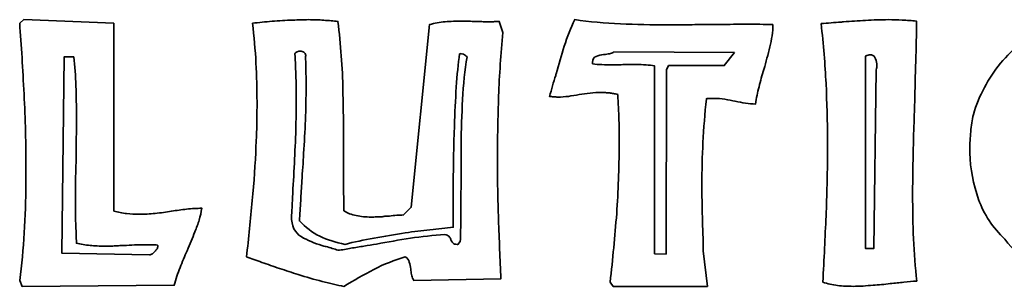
# Model space of a CAD drawing. Header units: centimetres. Extents: x -22.6 to 18, y -21.5 to 17.2.
# Tile 3 of 66: x -5.032 to -2.54, y -10.532 to -9.856. Entities that reach past the tile are written whole.
import ezdxf

# ---------------------------------------------------------------- set-up
doc = ezdxf.new("R2010")
doc.units = ezdxf.units.CM
doc.header["$MEASUREMENT"] = 0
doc.layers.add('Layer 1', color=7, linetype='Continuous')

msp = doc.modelspace()

# ---------------------------------------------------------------- linework, layer by layer
at = {"layer": 'Layer 1', "color": 36, "lineweight": 35}
for points, knots in [([(-4.79299, -9.86481), (-4.79299, -9.86481), (-4.79299, -10.34106), (-4.79299, -10.34106), (-4.79299, -10.34106), (-4.78241, -10.34395), (-4.77179, -10.34603), (-4.76103, -10.34727), (-4.76103, -10.34727), (-4.75041, -10.34836), (-4.73983, -10.34893), (-4.72921, -10.34893), (-4.72921, -10.34893), (-4.71556, -10.34893), (-4.7019, -10.34822), (-4.68839, -10.34684), (-4.68839, -10.34684), (-4.67477, -10.34533), (-4.66112, -10.34339), (-4.64761, -10.34106), (-4.64761, -10.34106), (-4.63452, -10.33926), (-4.62172, -10.3376), (-4.60902, -10.33608), (-4.60902, -10.33608), (-4.59621, -10.33471), (-4.58341, -10.3339), (-4.57046, -10.3339), (-4.57046, -10.3339), (-4.57226, -10.34395), (-4.57459, -10.35386), (-4.57748, -10.36367), (-4.57748, -10.36367), (-4.58051, -10.37344), (-4.58397, -10.38336), (-4.58824, -10.39327), (-4.58824, -10.39327), (-4.59113, -10.401), (-4.59441, -10.40886), (-4.59787, -10.41684), (-4.59787, -10.41684), (-4.60147, -10.42484), (-4.60475, -10.43296), (-4.60764, -10.44125), (-4.60764, -10.44125), (-4.61413, -10.45543), (-4.6202, -10.46975), (-4.62584, -10.48425), (-4.62584, -10.48425), (-4.63149, -10.49872), (-4.63632, -10.5136), (-4.64045, -10.52902), (-4.64045, -10.52902), (-4.64045, -10.52902), (-5.02533, -10.53163), (-5.02533, -10.53163), (-5.02533, -10.53163), (-5.02533, -10.53163), (-5.03154, -10.51664), (-5.03154, -10.51664), (-5.03154, -10.51664), (-5.02632, -10.47762), (-5.02244, -10.43737), (-5.02011, -10.39606), (-5.02011, -10.39606), (-5.01775, -10.35457), (-5.01623, -10.31322), (-5.0157, -10.27188), (-5.0157, -10.27188), (-5.0157, -10.27188), (-5.0157, -10.23632), (-5.0157, -10.23632), (-5.0157, -10.23632), (-5.0157, -10.1713), (-5.01722, -10.10734), (-5.02053, -10.04437), (-5.02053, -10.04437), (-5.02367, -9.9814), (-5.02741, -9.92143), (-5.03154, -9.86481), (-5.03154, -9.86481), (-5.03154, -9.86481), (-5.02092, -9.85585), (-5.02092, -9.85585), (-5.02092, -9.85585), (-5.02092, -9.85585), (-4.79299, -9.86481), (-4.79299, -9.86481)], [0, 0, 0, 0, 0.0434783, 0.0434783, 0.0434783, 0.0434783, 0.0869565, 0.0869565, 0.0869565, 0.0869565, 0.1304348, 0.1304348, 0.1304348, 0.1304348, 0.173913, 0.173913, 0.173913, 0.173913, 0.2173913, 0.2173913, 0.2173913, 0.2173913, 0.2608696, 0.2608696, 0.2608696, 0.2608696, 0.3043478, 0.3043478, 0.3043478, 0.3043478, 0.3478261, 0.3478261, 0.3478261, 0.3478261, 0.3913043, 0.3913043, 0.3913043, 0.3913043, 0.4347826, 0.4347826, 0.4347826, 0.4347826, 0.4782609, 0.4782609, 0.4782609, 0.4782609, 0.5217391, 0.5217391, 0.5217391, 0.5217391, 0.5652174, 0.5652174, 0.5652174, 0.5652174, 0.6086957, 0.6086957, 0.6086957, 0.6086957, 0.6521739, 0.6521739, 0.6521739, 0.6521739, 0.6956522, 0.6956522, 0.6956522, 0.6956522, 0.7391304, 0.7391304, 0.7391304, 0.7391304, 0.7826087, 0.7826087, 0.7826087, 0.7826087, 0.826087, 0.826087, 0.826087, 0.826087, 0.8695652, 0.8695652, 0.8695652, 0.8695652, 0.9130435, 0.9130435, 0.9130435, 0.9130435, 1, 1, 1, 1]), ([(-4.44244, -9.86481), (-4.4266, -9.86301), (-4.40991, -9.86135), (-4.39283, -9.85983), (-4.39283, -9.85983), (-4.37558, -9.85846), (-4.35823, -9.85737), (-4.34045, -9.8568), (-4.34045, -9.8568), (-4.33343, -9.8568), (-4.32655, -9.85669), (-4.32006, -9.85627), (-4.32006, -9.85627), (-4.3136, -9.85599), (-4.30711, -9.85585), (-4.30062, -9.85585), (-4.30062, -9.85585), (-4.28753, -9.85585), (-4.27472, -9.85627), (-4.26206, -9.85722), (-4.26206, -9.85722), (-4.24922, -9.85807), (-4.23722, -9.85916), (-4.22608, -9.86026), (-4.22608, -9.86026), (-4.21906, -9.91882), (-4.21479, -9.97713), (-4.21366, -10.03499), (-4.21366, -10.03499), (-4.21242, -10.09302), (-4.2119, -10.15063), (-4.2119, -10.20796), (-4.2119, -10.20796), (-4.2119, -10.20796), (-4.2119, -10.28331), (-4.2119, -10.28331), (-4.2119, -10.28331), (-4.2119, -10.29283), (-4.21175, -10.30232), (-4.21147, -10.31171), (-4.21147, -10.31171), (-4.21119, -10.32123), (-4.21105, -10.33072), (-4.21105, -10.34011), (-4.21105, -10.34011), (-4.20209, -10.34603), (-4.19175, -10.35016), (-4.1799, -10.35249), (-4.1799, -10.35249), (-4.16804, -10.35485), (-4.15566, -10.35609), (-4.14272, -10.35609), (-4.14272, -10.35609), (-4.13802, -10.35609), (-4.13319, -10.35595), (-4.1285, -10.35566), (-4.1285, -10.35566), (-4.12384, -10.35538), (-4.11901, -10.35524), (-4.11432, -10.35524), (-4.11432, -10.35524), (-4.11128, -10.35457), (-4.10825, -10.35415), (-4.10493, -10.35386), (-4.10493, -10.35386), (-4.10179, -10.35358), (-4.09862, -10.35348), (-4.09573, -10.35348), (-4.09573, -10.35348), (-4.0898, -10.35277), (-4.08373, -10.35221), (-4.07752, -10.35168), (-4.07752, -10.35168), (-4.07131, -10.35111), (-4.06553, -10.35083), (-4.06031, -10.35083), (-4.06031, -10.35083), (-4.06031, -10.35083), (-4.04073, -10.33129), (-4.04073, -10.33129), (-4.04073, -10.33129), (-4.04073, -10.33129), (-3.99458, -9.86827), (-3.99458, -9.86827), (-3.99458, -9.86827), (-3.9816, -9.86481), (-3.96823, -9.86234), (-3.95476, -9.86121), (-3.95476, -9.86121), (-3.9411, -9.85998), (-3.92717, -9.85945), (-3.91299, -9.85945), (-3.91299, -9.85945), (-3.90706, -9.85945), (-3.90113, -9.85959), (-3.89522, -9.85983), (-3.89522, -9.85983), (-3.88929, -9.86012), (-3.8835, -9.86026), (-3.87758, -9.86026), (-3.87758, -9.86026), (-3.87758, -9.86026), (-3.8652, -9.86026), (-3.8652, -9.86026), (-3.8652, -9.86026), (-3.86103, -9.86096), (-3.85705, -9.86121), (-3.8532, -9.86121), (-3.8532, -9.86121), (-3.8532, -9.86121), (-3.83542, -9.86121), (-3.83542, -9.86121), (-3.83542, -9.86121), (-3.83334, -9.86121), (-3.83143, -9.86096), (-3.82964, -9.86026), (-3.82964, -9.86026), (-3.82964, -9.86026), (-3.81821, -9.86026), (-3.81821, -9.86026), (-3.81821, -9.86026), (-3.81821, -9.86026), (-3.80924, -9.88866), (-3.80924, -9.88866), (-3.80924, -9.88866), (-3.81157, -9.91526), (-3.81365, -9.942), (-3.81542, -9.96898), (-3.81542, -9.96898), (-3.81722, -9.99587), (-3.81873, -10.02261), (-3.81983, -10.04921), (-3.81983, -10.04921), (-3.82053, -10.07577), (-3.8211, -10.10265), (-3.82163, -10.12953), (-3.82163, -10.12953), (-3.82233, -10.15641), (-3.82261, -10.18312), (-3.82261, -10.20972), (-3.82261, -10.20972), (-3.82261, -10.26059), (-3.82163, -10.31143), (-3.81983, -10.3623), (-3.81983, -10.3623), (-3.81821, -10.41313), (-3.81612, -10.46316), (-3.81365, -10.51223), (-3.81365, -10.51223), (-3.81365, -10.51223), (-4.03452, -10.51664), (-4.03452, -10.51664), (-4.03452, -10.51664), (-4.03688, -10.51304), (-4.03854, -10.50905), (-4.03935, -10.50464), (-4.03935, -10.50464), (-4.0403, -10.50023), (-4.04101, -10.49596), (-4.04157, -10.4918), (-4.04157, -10.4918), (-4.04157, -10.4918), (-4.04157, -10.48824), (-4.04157, -10.48824), (-4.04157, -10.48824), (-4.04281, -10.48175), (-4.04418, -10.47568), (-4.04556, -10.47003), (-4.04556, -10.47003), (-4.04708, -10.46439), (-4.0505, -10.46012), (-4.05576, -10.45723), (-4.05576, -10.45723), (-4.08303, -10.46481), (-4.10948, -10.47543), (-4.13513, -10.48866), (-4.13513, -10.48866), (-4.16088, -10.502), (-4.18611, -10.51635), (-4.21105, -10.53163), (-4.21105, -10.53163), (-4.22759, -10.52874), (-4.24594, -10.52461), (-4.26605, -10.51925), (-4.26605, -10.51925), (-4.28601, -10.51399), (-4.3064, -10.50806), (-4.32722, -10.50161), (-4.32722, -10.50161), (-4.3348, -10.4991), (-4.34267, -10.49663), (-4.35064, -10.49402), (-4.35064, -10.49402), (-4.35865, -10.49127), (-4.36652, -10.4888), (-4.37421, -10.48644), (-4.37421, -10.48644), (-4.38952, -10.48108), (-4.40441, -10.47596), (-4.41845, -10.47088), (-4.41845, -10.47088), (-4.43277, -10.46591), (-4.44575, -10.46136), (-4.4576, -10.45723), (-4.4576, -10.45723), (-4.45221, -10.40872), (-4.44737, -10.36117), (-4.44296, -10.31446), (-4.44296, -10.31446), (-4.43845, -10.26775), (-4.43542, -10.22129), (-4.43362, -10.17515), (-4.43362, -10.17515), (-4.43238, -10.1568), (-4.43168, -10.13835), (-4.43139, -10.11976), (-4.43139, -10.11976), (-4.43115, -10.10113), (-4.43101, -10.08268), (-4.43101, -10.06434), (-4.43101, -10.06434), (-4.43101, -10.03181), (-4.43182, -9.99904), (-4.43362, -9.96581), (-4.43362, -9.96581), (-4.43542, -9.93275), (-4.43831, -9.89899), (-4.44244, -9.86481)], [0, 0, 0, 0, 0.0172414, 0.0172414, 0.0172414, 0.0172414, 0.0344828, 0.0344828, 0.0344828, 0.0344828, 0.0517241, 0.0517241, 0.0517241, 0.0517241, 0.0689655, 0.0689655, 0.0689655, 0.0689655, 0.0862069, 0.0862069, 0.0862069, 0.0862069, 0.1034483, 0.1034483, 0.1034483, 0.1034483, 0.1206897, 0.1206897, 0.1206897, 0.1206897, 0.137931, 0.137931, 0.137931, 0.137931, 0.1551724, 0.1551724, 0.1551724, 0.1551724, 0.1724138, 0.1724138, 0.1724138, 0.1724138, 0.1896552, 0.1896552, 0.1896552, 0.1896552, 0.2068966, 0.2068966, 0.2068966, 0.2068966, 0.2241379, 0.2241379, 0.2241379, 0.2241379, 0.2413793, 0.2413793, 0.2413793, 0.2413793, 0.2586207, 0.2586207, 0.2586207, 0.2586207, 0.2758621, 0.2758621, 0.2758621, 0.2758621, 0.2931034, 0.2931034, 0.2931034, 0.2931034, 0.3103448, 0.3103448, 0.3103448, 0.3103448, 0.3275862, 0.3275862, 0.3275862, 0.3275862, 0.3448276, 0.3448276, 0.3448276, 0.3448276, 0.362069, 0.362069, 0.362069, 0.362069, 0.3793103, 0.3793103, 0.3793103, 0.3793103, 0.3965517, 0.3965517, 0.3965517, 0.3965517, 0.4137931, 0.4137931, 0.4137931, 0.4137931, 0.4310345, 0.4310345, 0.4310345, 0.4310345, 0.4482759, 0.4482759, 0.4482759, 0.4482759, 0.4655172, 0.4655172, 0.4655172, 0.4655172, 0.4827586, 0.4827586, 0.4827586, 0.4827586, 0.5, 0.5, 0.5, 0.5, 0.5172414, 0.5172414, 0.5172414, 0.5172414, 0.5344828, 0.5344828, 0.5344828, 0.5344828, 0.5517241, 0.5517241, 0.5517241, 0.5517241, 0.5689655, 0.5689655, 0.5689655, 0.5689655, 0.5862069, 0.5862069, 0.5862069, 0.5862069, 0.6034483, 0.6034483, 0.6034483, 0.6034483, 0.6206897, 0.6206897, 0.6206897, 0.6206897, 0.637931, 0.637931, 0.637931, 0.637931, 0.6551724, 0.6551724, 0.6551724, 0.6551724, 0.6724138, 0.6724138, 0.6724138, 0.6724138, 0.6896552, 0.6896552, 0.6896552, 0.6896552, 0.7068966, 0.7068966, 0.7068966, 0.7068966, 0.7241379, 0.7241379, 0.7241379, 0.7241379, 0.7413793, 0.7413793, 0.7413793, 0.7413793, 0.7586207, 0.7586207, 0.7586207, 0.7586207, 0.7758621, 0.7758621, 0.7758621, 0.7758621, 0.7931034, 0.7931034, 0.7931034, 0.7931034, 0.8103448, 0.8103448, 0.8103448, 0.8103448, 0.8275862, 0.8275862, 0.8275862, 0.8275862, 0.8448276, 0.8448276, 0.8448276, 0.8448276, 0.862069, 0.862069, 0.862069, 0.862069, 0.8793103, 0.8793103, 0.8793103, 0.8793103, 0.8965517, 0.8965517, 0.8965517, 0.8965517, 0.9137931, 0.9137931, 0.9137931, 0.9137931, 0.9310345, 0.9310345, 0.9310345, 0.9310345, 0.9482759, 0.9482759, 0.9482759, 0.9482759, 0.9655172, 0.9655172, 0.9655172, 0.9655172, 1, 1, 1, 1]), ([(-3.12531, -9.86827), (-3.12588, -9.88728), (-3.12849, -9.90615), (-3.13318, -9.92503), (-3.13318, -9.92503), (-3.13798, -9.94404), (-3.14295, -9.96292), (-3.14832, -9.98179), (-3.14832, -9.98179), (-3.15301, -9.99668), (-3.15713, -10.01128), (-3.16073, -10.02575), (-3.16073, -10.02575), (-3.1643, -10.04025), (-3.16719, -10.05485), (-3.16955, -10.0696), (-3.16955, -10.0696), (-3.17781, -10.0696), (-3.1862, -10.06889), (-3.19492, -10.06737), (-3.19492, -10.06737), (-3.20345, -10.066), (-3.21213, -10.06434), (-3.22109, -10.06254), (-3.22109, -10.06254), (-3.22935, -10.06078), (-3.23803, -10.05912), (-3.24713, -10.0576), (-3.24713, -10.0576), (-3.25637, -10.05623), (-3.26558, -10.05538), (-3.2751, -10.05538), (-3.2751, -10.05538), (-3.2751, -10.05538), (-3.28449, -10.05538), (-3.28449, -10.05538), (-3.28449, -10.05538), (-3.28763, -10.05538), (-3.2908, -10.0558), (-3.2937, -10.05637), (-3.2937, -10.05637), (-3.29786, -10.09411), (-3.30086, -10.13091), (-3.30266, -10.16675), (-3.30266, -10.16675), (-3.30431, -10.20256), (-3.30527, -10.23812), (-3.30527, -10.27368), (-3.30527, -10.27368), (-3.30527, -10.30081), (-3.30488, -10.32839), (-3.30389, -10.35651), (-3.30389, -10.35651), (-3.30308, -10.38459), (-3.30227, -10.41313), (-3.3017, -10.44206), (-3.3017, -10.44206), (-3.3017, -10.44206), (-3.29108, -10.53163), (-3.29108, -10.53163), (-3.29108, -10.53163), (-3.29108, -10.53163), (-3.52963, -10.53163), (-3.52963, -10.53163), (-3.52963, -10.53163), (-3.52963, -10.53163), (-3.53761, -10.52105), (-3.53761, -10.52105), (-3.53761, -10.52105), (-3.53404, -10.49155), (-3.53101, -10.46234), (-3.5284, -10.43366), (-3.5284, -10.43366), (-3.52565, -10.40498), (-3.52314, -10.3762), (-3.52081, -10.34727), (-3.52081, -10.34727), (-3.51901, -10.31887), (-3.5175, -10.29022), (-3.5164, -10.26126), (-3.5164, -10.26126), (-3.51517, -10.23219), (-3.5146, -10.20326), (-3.5146, -10.1743), (-3.5146, -10.1743), (-3.51393, -10.15296), (-3.51418, -10.13172), (-3.51503, -10.11038), (-3.51503, -10.11038), (-3.51584, -10.08914), (-3.51693, -10.06751), (-3.5182, -10.04575), (-3.5182, -10.04575), (-3.52162, -10.04451), (-3.52522, -10.04367), (-3.52879, -10.043), (-3.52879, -10.043), (-3.53224, -10.04243), (-3.53556, -10.0419), (-3.53859, -10.0412), (-3.53859, -10.0412), (-3.54202, -10.0412), (-3.54561, -10.04106), (-3.54921, -10.04077), (-3.54921, -10.04077), (-3.55263, -10.04049), (-3.55623, -10.04039), (-3.5598, -10.04039), (-3.5598, -10.04039), (-3.56932, -10.04039), (-3.57867, -10.04092), (-3.58819, -10.04215), (-3.58819, -10.04215), (-3.59772, -10.04328), (-3.60679, -10.04451), (-3.6156, -10.04575), (-3.6156, -10.04575), (-3.62513, -10.04741), (-3.63437, -10.04892), (-3.64319, -10.05016), (-3.64319, -10.05016), (-3.65201, -10.05125), (-3.66097, -10.05196), (-3.66979, -10.05196), (-3.66979, -10.05196), (-3.67335, -10.05196), (-3.67695, -10.05168), (-3.68037, -10.05139), (-3.68037, -10.05139), (-3.68397, -10.05111), (-3.68754, -10.05072), (-3.69099, -10.05016), (-3.69099, -10.05016), (-3.6881, -10.0412), (-3.68549, -10.03238), (-3.68313, -10.02356), (-3.68313, -10.02356), (-3.68066, -10.0146), (-3.67805, -10.00578), (-3.67515, -9.99696), (-3.67515, -9.99696), (-3.67515, -9.99696), (-3.67515, -9.99516), (-3.67515, -9.99516), (-3.67515, -9.99516), (-3.67515, -9.99449), (-3.67473, -9.99393), (-3.67417, -9.9934), (-3.67417, -9.9934), (-3.66771, -9.96969), (-3.66083, -9.94627), (-3.65339, -9.92284), (-3.65339, -9.92284), (-3.64594, -9.89952), (-3.63727, -9.87723), (-3.62718, -9.85585), (-3.62718, -9.85585), (-3.58929, -9.86121), (-3.55083, -9.86481), (-3.51143, -9.86647), (-3.51143, -9.86647), (-3.47217, -9.86827), (-3.43248, -9.86922), (-3.39223, -9.86922), (-3.39223, -9.86922), (-3.37572, -9.86922), (-3.35889, -9.86908), (-3.34206, -9.8688), (-3.34206, -9.8688), (-3.32527, -9.86841), (-3.30844, -9.86827), (-3.29193, -9.86827), (-3.29193, -9.86827), (-3.29193, -9.86827), (-3.25828, -9.86827), (-3.25828, -9.86827), (-3.25828, -9.86827), (-3.23637, -9.8677), (-3.21418, -9.86742), (-3.19174, -9.86742), (-3.19174, -9.86742), (-3.16927, -9.86742), (-3.14708, -9.8677), (-3.12531, -9.86827)], [0, 0, 0, 0, 0.0212766, 0.0212766, 0.0212766, 0.0212766, 0.0425532, 0.0425532, 0.0425532, 0.0425532, 0.0638298, 0.0638298, 0.0638298, 0.0638298, 0.0851064, 0.0851064, 0.0851064, 0.0851064, 0.106383, 0.106383, 0.106383, 0.106383, 0.1276596, 0.1276596, 0.1276596, 0.1276596, 0.1489362, 0.1489362, 0.1489362, 0.1489362, 0.1702128, 0.1702128, 0.1702128, 0.1702128, 0.1914894, 0.1914894, 0.1914894, 0.1914894, 0.212766, 0.212766, 0.212766, 0.212766, 0.2340426, 0.2340426, 0.2340426, 0.2340426, 0.2553191, 0.2553191, 0.2553191, 0.2553191, 0.2765957, 0.2765957, 0.2765957, 0.2765957, 0.2978723, 0.2978723, 0.2978723, 0.2978723, 0.3191489, 0.3191489, 0.3191489, 0.3191489, 0.3404255, 0.3404255, 0.3404255, 0.3404255, 0.3617021, 0.3617021, 0.3617021, 0.3617021, 0.3829787, 0.3829787, 0.3829787, 0.3829787, 0.4042553, 0.4042553, 0.4042553, 0.4042553, 0.4255319, 0.4255319, 0.4255319, 0.4255319, 0.4468085, 0.4468085, 0.4468085, 0.4468085, 0.4680851, 0.4680851, 0.4680851, 0.4680851, 0.4893617, 0.4893617, 0.4893617, 0.4893617, 0.5106383, 0.5106383, 0.5106383, 0.5106383, 0.5319149, 0.5319149, 0.5319149, 0.5319149, 0.5531915, 0.5531915, 0.5531915, 0.5531915, 0.5744681, 0.5744681, 0.5744681, 0.5744681, 0.5957447, 0.5957447, 0.5957447, 0.5957447, 0.6170213, 0.6170213, 0.6170213, 0.6170213, 0.6382979, 0.6382979, 0.6382979, 0.6382979, 0.6595745, 0.6595745, 0.6595745, 0.6595745, 0.6808511, 0.6808511, 0.6808511, 0.6808511, 0.7021277, 0.7021277, 0.7021277, 0.7021277, 0.7234043, 0.7234043, 0.7234043, 0.7234043, 0.7446809, 0.7446809, 0.7446809, 0.7446809, 0.7659574, 0.7659574, 0.7659574, 0.7659574, 0.787234, 0.787234, 0.787234, 0.787234, 0.8085106, 0.8085106, 0.8085106, 0.8085106, 0.8297872, 0.8297872, 0.8297872, 0.8297872, 0.8510638, 0.8510638, 0.8510638, 0.8510638, 0.8723404, 0.8723404, 0.8723404, 0.8723404, 0.893617, 0.893617, 0.893617, 0.893617, 0.9148936, 0.9148936, 0.9148936, 0.9148936, 0.9361702, 0.9361702, 0.9361702, 0.9361702, 0.9574468, 0.9574468, 0.9574468, 0.9574468, 1, 1, 1, 1]), ([(-3.0035, -9.86562), (-2.99521, -9.86509), (-2.98681, -9.86453), (-2.97828, -9.86386), (-2.97828, -9.86386), (-2.96974, -9.86329), (-2.9612, -9.86262), (-2.95291, -9.86206), (-2.95291, -9.86206), (-2.95182, -9.86206), (-2.95072, -9.86192), (-2.94988, -9.86163), (-2.94988, -9.86163), (-2.94893, -9.86135), (-2.94797, -9.86121), (-2.9467, -9.86121), (-2.9467, -9.86121), (-2.92839, -9.85998), (-2.9098, -9.85888), (-2.89089, -9.85765), (-2.89089, -9.85765), (-2.87188, -9.85641), (-2.85272, -9.85585), (-2.83318, -9.85585), (-2.83318, -9.85585), (-2.82147, -9.85585), (-2.80975, -9.85613), (-2.79815, -9.8568), (-2.79815, -9.8568), (-2.78658, -9.85737), (-2.77472, -9.85818), (-2.76234, -9.85945), (-2.76234, -9.85945), (-2.76234, -9.89321), (-2.76287, -9.92725), (-2.764, -9.96182), (-2.764, -9.96182), (-2.76523, -9.99639), (-2.76605, -10.03114), (-2.76675, -10.06614), (-2.76675, -10.06614), (-2.76728, -10.07909), (-2.7677, -10.09193), (-2.76799, -10.10459), (-2.76799, -10.10459), (-2.76841, -10.1174), (-2.7688, -10.1302), (-2.76936, -10.14319), (-2.76936, -10.14319), (-2.76993, -10.16922), (-2.7706, -10.19526), (-2.77116, -10.22129), (-2.77116, -10.22129), (-2.77169, -10.24736), (-2.77197, -10.27325), (-2.77197, -10.29929), (-2.77197, -10.29929), (-2.77197, -10.33721), (-2.7713, -10.3744), (-2.76978, -10.41105), (-2.76978, -10.41105), (-2.76841, -10.4477), (-2.76552, -10.48355), (-2.76139, -10.5184), (-2.76139, -10.5184), (-2.77197, -10.51896), (-2.78301, -10.51992), (-2.79416, -10.52105), (-2.79416, -10.52105), (-2.80549, -10.52228), (-2.81692, -10.52337), (-2.82877, -10.52461), (-2.82877, -10.52461), (-2.83593, -10.52584), (-2.84309, -10.52669), (-2.85054, -10.52722), (-2.85054, -10.52722), (-2.85798, -10.52778), (-2.86514, -10.52845), (-2.87216, -10.52902), (-2.87216, -10.52902), (-2.88056, -10.52958), (-2.88899, -10.53025), (-2.89753, -10.53082), (-2.89753, -10.53082), (-2.90606, -10.53138), (-2.91446, -10.53163), (-2.92275, -10.53163), (-2.92275, -10.53163), (-2.93584, -10.53163), (-2.94878, -10.53096), (-2.96173, -10.52944), (-2.96173, -10.52944), (-2.97482, -10.52807), (-2.98724, -10.52517), (-2.99909, -10.52105), (-2.99909, -10.52105), (-2.9962, -10.46245), (-2.99345, -10.40664), (-2.99108, -10.35348), (-2.99108, -10.35348), (-2.98875, -10.30028), (-2.98752, -10.24736), (-2.98752, -10.19473), (-2.98752, -10.19473), (-2.98752, -10.19473), (-2.98752, -10.16012), (-2.98752, -10.16012), (-2.98752, -10.16012), (-2.98752, -10.11341), (-2.98875, -10.066), (-2.99108, -10.01777), (-2.99108, -10.01777), (-2.99345, -9.96955), (-2.99757, -9.91882), (-3.0035, -9.86562)], [0, 0, 0, 0, 0.0333333, 0.0333333, 0.0333333, 0.0333333, 0.0666667, 0.0666667, 0.0666667, 0.0666667, 0.1, 0.1, 0.1, 0.1, 0.1333333, 0.1333333, 0.1333333, 0.1333333, 0.1666667, 0.1666667, 0.1666667, 0.1666667, 0.2, 0.2, 0.2, 0.2, 0.2333333, 0.2333333, 0.2333333, 0.2333333, 0.2666667, 0.2666667, 0.2666667, 0.2666667, 0.3, 0.3, 0.3, 0.3, 0.3333333, 0.3333333, 0.3333333, 0.3333333, 0.3666667, 0.3666667, 0.3666667, 0.3666667, 0.4, 0.4, 0.4, 0.4, 0.4333333, 0.4333333, 0.4333333, 0.4333333, 0.4666667, 0.4666667, 0.4666667, 0.4666667, 0.5, 0.5, 0.5, 0.5, 0.5333333, 0.5333333, 0.5333333, 0.5333333, 0.5666667, 0.5666667, 0.5666667, 0.5666667, 0.6, 0.6, 0.6, 0.6, 0.6333333, 0.6333333, 0.6333333, 0.6333333, 0.6666667, 0.6666667, 0.6666667, 0.6666667, 0.7, 0.7, 0.7, 0.7, 0.7333333, 0.7333333, 0.7333333, 0.7333333, 0.7666667, 0.7666667, 0.7666667, 0.7666667, 0.8, 0.8, 0.8, 0.8, 0.8333333, 0.8333333, 0.8333333, 0.8333333, 0.8666667, 0.8666667, 0.8666667, 0.8666667, 0.9, 0.9, 0.9, 0.9, 0.9333333, 0.9333333, 0.9333333, 0.9333333, 1, 1, 1, 1]), ([(-2.43214, -9.87624), (-2.409, -9.87102), (-2.38515, -9.86647), (-2.36021, -9.86301), (-2.36021, -9.86301), (-2.33541, -9.85945), (-2.31033, -9.85708), (-2.28486, -9.85585), (-2.28486, -9.85585), (-2.28486, -9.85585), (-2.26362, -9.85585), (-2.26362, -9.85585), (-2.26362, -9.85585), (-2.20739, -9.85585), (-2.15366, -9.86618), (-2.10226, -9.887), (-2.10226, -9.887), (-2.05072, -9.90767), (-2.00965, -9.94637), (-1.97893, -10.00317), (-1.97893, -10.00317), (-1.96005, -10.02493), (-1.94682, -10.04931), (-1.93952, -10.07633), (-1.93952, -10.07633), (-1.93208, -10.10322), (-1.92834, -10.13077), (-1.92834, -10.15917), (-1.92834, -10.15917), (-1.92834, -10.16686), (-1.92848, -10.17444), (-1.9289, -10.18189), (-1.9289, -10.18189), (-1.92919, -10.18919), (-1.92986, -10.19677), (-1.93095, -10.2045), (-1.93095, -10.2045), (-1.93345, -10.2293), (-1.93744, -10.25396), (-1.94294, -10.27851), (-1.94294, -10.27851), (-1.94859, -10.30303), (-1.95437, -10.32589), (-1.9603, -10.34727), (-1.9603, -10.34727), (-1.96087, -10.34893), (-1.96129, -10.35058), (-1.96171, -10.35207), (-1.96171, -10.35207), (-1.96196, -10.35358), (-1.96238, -10.35485), (-1.96295, -10.35609), (-1.96295, -10.35609), (-1.98842, -10.3981), (-2.02151, -10.43656), (-2.06229, -10.47141), (-2.06229, -10.47141), (-2.10307, -10.5063), (-2.1483, -10.52641), (-2.19804, -10.53163), (-2.19804, -10.53163), (-2.26418, -10.53054), (-2.32744, -10.5238), (-2.3878, -10.5118), (-2.3878, -10.5118), (-2.44816, -10.49967), (-2.49829, -10.46633), (-2.53854, -10.4119), (-2.53854, -10.4119), (-2.56927, -10.38297), (-2.59146, -10.34945), (-2.60511, -10.31128), (-2.60511, -10.31128), (-2.61862, -10.27311), (-2.62606, -10.23399), (-2.6273, -10.19374), (-2.6273, -10.19374), (-2.6273, -10.19374), (-2.6273, -10.18492), (-2.6273, -10.18492), (-2.6273, -10.18492), (-2.6273, -10.1695), (-2.62645, -10.15447), (-2.62493, -10.13973), (-2.62493, -10.13973), (-2.62356, -10.12484), (-2.62137, -10.11038), (-2.61834, -10.0962), (-2.61834, -10.0962), (-2.60412, -10.04836), (-2.58126, -10.00497), (-2.54958, -9.96637), (-2.54958, -9.96637), (-2.51801, -9.92764), (-2.47888, -9.89762), (-2.43214, -9.87624)], [0, 0, 0, 0, 0.04, 0.04, 0.04, 0.04, 0.08, 0.08, 0.08, 0.08, 0.12, 0.12, 0.12, 0.12, 0.16, 0.16, 0.16, 0.16, 0.2, 0.2, 0.2, 0.2, 0.24, 0.24, 0.24, 0.24, 0.28, 0.28, 0.28, 0.28, 0.32, 0.32, 0.32, 0.32, 0.36, 0.36, 0.36, 0.36, 0.4, 0.4, 0.4, 0.4, 0.44, 0.44, 0.44, 0.44, 0.48, 0.48, 0.48, 0.48, 0.52, 0.52, 0.52, 0.52, 0.56, 0.56, 0.56, 0.56, 0.6, 0.6, 0.6, 0.6, 0.64, 0.64, 0.64, 0.64, 0.68, 0.68, 0.68, 0.68, 0.72, 0.72, 0.72, 0.72, 0.76, 0.76, 0.76, 0.76, 0.8, 0.8, 0.8, 0.8, 0.84, 0.84, 0.84, 0.84, 0.88, 0.88, 0.88, 0.88, 0.92, 0.92, 0.92, 0.92, 1, 1, 1, 1]), ([(-4.30863, -9.94983), (-4.30863, -9.94983), (-4.30863, -9.94859), (-4.30863, -9.94859), (-4.30863, -9.94859), (-4.30863, -9.94831), (-4.3082, -9.94817), (-4.30767, -9.94817), (-4.30767, -9.94817), (-4.30767, -9.94817), (-4.30767, -9.94637), (-4.30767, -9.94637), (-4.30767, -9.94637), (-4.3082, -9.94281), (-4.30986, -9.9402), (-4.31247, -9.9384), (-4.31247, -9.9384), (-4.31522, -9.9366), (-4.31826, -9.93565), (-4.32186, -9.93565), (-4.32186, -9.93565), (-4.32418, -9.93565), (-4.32669, -9.93618), (-4.32944, -9.93702), (-4.32944, -9.93702), (-4.33205, -9.93797), (-4.33399, -9.93992), (-4.33523, -9.94281), (-4.33523, -9.94281), (-4.33399, -9.96292), (-4.333, -9.98317), (-4.33247, -10.00359), (-4.33247, -10.00359), (-4.33191, -10.02398), (-4.33163, -10.04423), (-4.33163, -10.06434), (-4.33163, -10.06434), (-4.33163, -10.07552), (-4.33177, -10.08695), (-4.33205, -10.09838), (-4.33205, -10.09838), (-4.33233, -10.10995), (-4.33247, -10.12167), (-4.33247, -10.13352), (-4.33247, -10.13352), (-4.33371, -10.16248), (-4.33509, -10.19127), (-4.33646, -10.21991), (-4.33646, -10.21991), (-4.33798, -10.2486), (-4.33964, -10.27752), (-4.34144, -10.30649), (-4.34144, -10.30649), (-4.34144, -10.31227), (-4.34154, -10.3182), (-4.34182, -10.32413), (-4.34182, -10.32413), (-4.34211, -10.33005), (-4.34253, -10.33594), (-4.34306, -10.34187), (-4.34306, -10.34187), (-4.34306, -10.34187), (-4.34306, -10.34808), (-4.34306, -10.34808), (-4.34306, -10.34808), (-4.34376, -10.34864), (-4.34405, -10.34945), (-4.34405, -10.3503), (-4.34405, -10.3503), (-4.34405, -10.3503), (-4.34405, -10.35348), (-4.34405, -10.35348), (-4.34405, -10.35348), (-4.34348, -10.37881), (-4.33523, -10.3963), (-4.31925, -10.40569), (-4.31925, -10.40569), (-4.30326, -10.41521), (-4.28573, -10.42262), (-4.26686, -10.42788), (-4.26686, -10.42788), (-4.26506, -10.42855), (-4.26329, -10.42911), (-4.26164, -10.42968), (-4.26164, -10.42968), (-4.2597, -10.43035), (-4.25804, -10.43063), (-4.25624, -10.43063), (-4.25624, -10.43063), (-4.25088, -10.43243), (-4.2458, -10.43395), (-4.24068, -10.43546), (-4.24068, -10.43546), (-4.23571, -10.43698), (-4.23077, -10.43864), (-4.22608, -10.44026), (-4.22608, -10.44026), (-4.22071, -10.43973), (-4.21532, -10.43903), (-4.20967, -10.43807), (-4.20967, -10.43807), (-4.20403, -10.43726), (-4.19867, -10.43627), (-4.19327, -10.43504), (-4.19327, -10.43504), (-4.18198, -10.43324), (-4.17108, -10.43144), (-4.1605, -10.42968), (-4.1605, -10.42968), (-4.14988, -10.42788), (-4.13912, -10.42622), (-4.1285, -10.42442), (-4.1285, -10.42442), (-4.10014, -10.41906), (-4.0716, -10.41422), (-4.04295, -10.40982), (-4.04295, -10.40982), (-4.01427, -10.40526), (-3.9852, -10.40223), (-3.95557, -10.40047), (-3.95557, -10.40047), (-3.95087, -10.401), (-3.94745, -10.40251), (-3.94537, -10.40488), (-3.94537, -10.40488), (-3.94329, -10.4072), (-3.94167, -10.40996), (-3.94054, -10.41285), (-3.94054, -10.41285), (-3.94054, -10.41285), (-3.94054, -10.4137), (-3.94054, -10.4137), (-3.94054, -10.4137), (-3.9393, -10.41673), (-3.93765, -10.41934), (-3.9356, -10.42167), (-3.9356, -10.42167), (-3.93352, -10.42403), (-3.92981, -10.42527), (-3.92456, -10.42527), (-3.92456, -10.42527), (-3.92456, -10.42527), (-3.92276, -10.42527), (-3.92276, -10.42527), (-3.92276, -10.42527), (-3.92276, -10.42527), (-3.91658, -10.41811), (-3.91658, -10.41811), (-3.91658, -10.41811), (-3.91588, -10.40279), (-3.9156, -10.38681), (-3.9156, -10.37027), (-3.9156, -10.37027), (-3.9156, -10.37027), (-3.9156, -10.31887), (-3.9156, -10.31887), (-3.9156, -10.31887), (-3.91507, -10.30702), (-3.91479, -10.29516), (-3.91479, -10.28331), (-3.91479, -10.28331), (-3.91479, -10.28331), (-3.91479, -10.17335), (-3.91479, -10.17335), (-3.91479, -10.17335), (-3.91422, -10.13437), (-3.91285, -10.09591), (-3.9108, -10.05813), (-3.9108, -10.05813), (-3.90872, -10.02024), (-3.90498, -9.98415), (-3.89962, -9.94983), (-3.89962, -9.94983), (-3.89962, -9.94983), (-3.90085, -9.94873), (-3.90156, -9.94817), (-3.90156, -9.94817), (-3.90265, -9.94694), (-3.90417, -9.9457), (-3.90597, -9.94461), (-3.90597, -9.94461), (-3.90777, -9.94337), (-3.90967, -9.94281), (-3.91218, -9.94281), (-3.91218, -9.94281), (-3.9127, -9.94224), (-3.91355, -9.94186), (-3.91479, -9.94186), (-3.91479, -9.94186), (-3.91588, -9.94186), (-3.91711, -9.94224), (-3.91835, -9.94281), (-3.91835, -9.94281), (-3.92195, -9.96704), (-3.9247, -9.99516), (-3.92678, -10.02702), (-3.92678, -10.02702), (-3.92883, -10.05898), (-3.93048, -10.09179), (-3.93158, -10.12555), (-3.93158, -10.12555), (-3.93338, -10.17638), (-3.93437, -10.22475), (-3.93437, -10.2705), (-3.93437, -10.2705), (-3.93437, -10.2705), (-3.93437, -10.38184), (-3.93437, -10.38184), (-3.93437, -10.38184), (-3.95324, -10.38364), (-3.97278, -10.38572), (-3.99331, -10.38805), (-3.99331, -10.38805), (-4.01374, -10.39038), (-4.03452, -10.39302), (-4.05576, -10.39606), (-4.05576, -10.39606), (-4.08236, -10.40018), (-4.10867, -10.40459), (-4.13471, -10.40929), (-4.13471, -10.40929), (-4.16074, -10.41408), (-4.1853, -10.41934), (-4.2083, -10.42527), (-4.2083, -10.42527), (-4.232, -10.42057), (-4.25324, -10.41355), (-4.27226, -10.40445), (-4.27226, -10.40445), (-4.29113, -10.39521), (-4.3082, -10.3824), (-4.32366, -10.36586), (-4.32366, -10.36586), (-4.32242, -10.34864), (-4.32143, -10.33167), (-4.32048, -10.31488), (-4.32048, -10.31488), (-4.31963, -10.29806), (-4.31854, -10.28126), (-4.31745, -10.26472), (-4.31745, -10.26472), (-4.31688, -10.25286), (-4.31607, -10.24129), (-4.31522, -10.22972), (-4.31522, -10.22972), (-4.31427, -10.21815), (-4.3136, -10.20644), (-4.31304, -10.19473), (-4.31304, -10.19473), (-4.31124, -10.16686), (-4.30972, -10.13878), (-4.30863, -10.11038), (-4.30863, -10.11038), (-4.30739, -10.08198), (-4.30683, -10.05333), (-4.30683, -10.02437), (-4.30683, -10.02437), (-4.30683, -10.02437), (-4.30683, -9.99957), (-4.30683, -9.99957), (-4.30683, -9.99957), (-4.30739, -9.99131), (-4.30767, -9.98306), (-4.30767, -9.97477), (-4.30767, -9.97477), (-4.30767, -9.96651), (-4.30792, -9.95812), (-4.30863, -9.94983)], [0, 0, 0, 0, 0.0147059, 0.0147059, 0.0147059, 0.0147059, 0.0294118, 0.0294118, 0.0294118, 0.0294118, 0.0441176, 0.0441176, 0.0441176, 0.0441176, 0.0588235, 0.0588235, 0.0588235, 0.0588235, 0.0735294, 0.0735294, 0.0735294, 0.0735294, 0.0882353, 0.0882353, 0.0882353, 0.0882353, 0.1029412, 0.1029412, 0.1029412, 0.1029412, 0.1176471, 0.1176471, 0.1176471, 0.1176471, 0.1323529, 0.1323529, 0.1323529, 0.1323529, 0.1470588, 0.1470588, 0.1470588, 0.1470588, 0.1617647, 0.1617647, 0.1617647, 0.1617647, 0.1764706, 0.1764706, 0.1764706, 0.1764706, 0.1911765, 0.1911765, 0.1911765, 0.1911765, 0.2058824, 0.2058824, 0.2058824, 0.2058824, 0.2205882, 0.2205882, 0.2205882, 0.2205882, 0.2352941, 0.2352941, 0.2352941, 0.2352941, 0.25, 0.25, 0.25, 0.25, 0.2647059, 0.2647059, 0.2647059, 0.2647059, 0.2794118, 0.2794118, 0.2794118, 0.2794118, 0.2941176, 0.2941176, 0.2941176, 0.2941176, 0.3088235, 0.3088235, 0.3088235, 0.3088235, 0.3235294, 0.3235294, 0.3235294, 0.3235294, 0.3382353, 0.3382353, 0.3382353, 0.3382353, 0.3529412, 0.3529412, 0.3529412, 0.3529412, 0.3676471, 0.3676471, 0.3676471, 0.3676471, 0.3823529, 0.3823529, 0.3823529, 0.3823529, 0.3970588, 0.3970588, 0.3970588, 0.3970588, 0.4117647, 0.4117647, 0.4117647, 0.4117647, 0.4264706, 0.4264706, 0.4264706, 0.4264706, 0.4411765, 0.4411765, 0.4411765, 0.4411765, 0.4558824, 0.4558824, 0.4558824, 0.4558824, 0.4705882, 0.4705882, 0.4705882, 0.4705882, 0.4852941, 0.4852941, 0.4852941, 0.4852941, 0.5, 0.5, 0.5, 0.5, 0.5147059, 0.5147059, 0.5147059, 0.5147059, 0.5294118, 0.5294118, 0.5294118, 0.5294118, 0.5441176, 0.5441176, 0.5441176, 0.5441176, 0.5588235, 0.5588235, 0.5588235, 0.5588235, 0.5735294, 0.5735294, 0.5735294, 0.5735294, 0.5882353, 0.5882353, 0.5882353, 0.5882353, 0.6029412, 0.6029412, 0.6029412, 0.6029412, 0.6176471, 0.6176471, 0.6176471, 0.6176471, 0.6323529, 0.6323529, 0.6323529, 0.6323529, 0.6470588, 0.6470588, 0.6470588, 0.6470588, 0.6617647, 0.6617647, 0.6617647, 0.6617647, 0.6764706, 0.6764706, 0.6764706, 0.6764706, 0.6911765, 0.6911765, 0.6911765, 0.6911765, 0.7058824, 0.7058824, 0.7058824, 0.7058824, 0.7205882, 0.7205882, 0.7205882, 0.7205882, 0.7352941, 0.7352941, 0.7352941, 0.7352941, 0.75, 0.75, 0.75, 0.75, 0.7647059, 0.7647059, 0.7647059, 0.7647059, 0.7794118, 0.7794118, 0.7794118, 0.7794118, 0.7941176, 0.7941176, 0.7941176, 0.7941176, 0.8088235, 0.8088235, 0.8088235, 0.8088235, 0.8235294, 0.8235294, 0.8235294, 0.8235294, 0.8382353, 0.8382353, 0.8382353, 0.8382353, 0.8529412, 0.8529412, 0.8529412, 0.8529412, 0.8676471, 0.8676471, 0.8676471, 0.8676471, 0.8823529, 0.8823529, 0.8823529, 0.8823529, 0.8970588, 0.8970588, 0.8970588, 0.8970588, 0.9117647, 0.9117647, 0.9117647, 0.9117647, 0.9264706, 0.9264706, 0.9264706, 0.9264706, 0.9411765, 0.9411765, 0.9411765, 0.9411765, 0.9558824, 0.9558824, 0.9558824, 0.9558824, 0.9705882, 0.9705882, 0.9705882, 0.9705882, 1, 1, 1, 1]), ([(-3.22275, -9.93921), (-3.22275, -9.93921), (-3.52783, -9.93745), (-3.52783, -9.93745), (-3.52783, -9.93745), (-3.52963, -9.93921), (-3.53253, -9.94059), (-3.53623, -9.94143), (-3.53623, -9.94143), (-3.54011, -9.94238), (-3.54452, -9.94309), (-3.54921, -9.94376), (-3.54921, -9.94376), (-3.54921, -9.94376), (-3.55362, -9.94376), (-3.55362, -9.94376), (-3.55362, -9.94376), (-3.56064, -9.94489), (-3.56724, -9.94665), (-3.57302, -9.94902), (-3.57302, -9.94902), (-3.57895, -9.95135), (-3.58199, -9.95646), (-3.58199, -9.96401), (-3.58199, -9.96401), (-3.58199, -9.96401), (-3.58199, -9.96761), (-3.58199, -9.96761), (-3.58199, -9.96761), (-3.57426, -9.96884), (-3.56629, -9.96955), (-3.55803, -9.96983), (-3.55803, -9.96983), (-3.54974, -9.97022), (-3.54149, -9.97036), (-3.5332, -9.97036), (-3.5332, -9.97036), (-3.5332, -9.97036), (-3.51722, -9.97036), (-3.51722, -9.97036), (-3.51722, -9.97036), (-3.51199, -9.97036), (-3.5066, -9.96994), (-3.50123, -9.96941), (-3.50123, -9.96941), (-3.50123, -9.96941), (-3.47107, -9.96941), (-3.47107, -9.96941), (-3.47107, -9.96941), (-3.46278, -9.96941), (-3.45467, -9.96969), (-3.44666, -9.97036), (-3.44666, -9.97036), (-3.43883, -9.97092), (-3.43153, -9.97174), (-3.42503, -9.97297), (-3.42503, -9.97297), (-3.42503, -9.97297), (-3.42503, -10.44922), (-3.42503, -10.44922), (-3.42503, -10.44922), (-3.42503, -10.44922), (-3.39568, -10.45007), (-3.39568, -10.45007), (-3.39568, -10.45007), (-3.39568, -10.45007), (-3.39487, -9.98278), (-3.39487, -9.98278), (-3.39487, -9.98278), (-3.39487, -9.98278), (-3.38947, -9.97202), (-3.38947, -9.97202), (-3.38947, -9.97202), (-3.38947, -9.97202), (-3.2485, -9.97202), (-3.2485, -9.97202), (-3.2485, -9.97202), (-3.2485, -9.97202), (-3.22275, -9.93921), (-3.22275, -9.93921)], [0, 0, 0, 0, 0.047619, 0.047619, 0.047619, 0.047619, 0.0952381, 0.0952381, 0.0952381, 0.0952381, 0.1428571, 0.1428571, 0.1428571, 0.1428571, 0.1904762, 0.1904762, 0.1904762, 0.1904762, 0.2380952, 0.2380952, 0.2380952, 0.2380952, 0.2857143, 0.2857143, 0.2857143, 0.2857143, 0.3333333, 0.3333333, 0.3333333, 0.3333333, 0.3809524, 0.3809524, 0.3809524, 0.3809524, 0.4285714, 0.4285714, 0.4285714, 0.4285714, 0.4761905, 0.4761905, 0.4761905, 0.4761905, 0.5238095, 0.5238095, 0.5238095, 0.5238095, 0.5714286, 0.5714286, 0.5714286, 0.5714286, 0.6190476, 0.6190476, 0.6190476, 0.6190476, 0.6666667, 0.6666667, 0.6666667, 0.6666667, 0.7142857, 0.7142857, 0.7142857, 0.7142857, 0.7619048, 0.7619048, 0.7619048, 0.7619048, 0.8095238, 0.8095238, 0.8095238, 0.8095238, 0.8571429, 0.8571429, 0.8571429, 0.8571429, 0.9047619, 0.9047619, 0.9047619, 0.9047619, 1, 1, 1, 1]), ([(-4.89417, -9.94983), (-4.89417, -9.94983), (-4.91897, -9.94983), (-4.91897, -9.94983), (-4.91897, -9.94983), (-4.91897, -9.94983), (-4.92514, -10.44746), (-4.92514, -10.44746), (-4.92514, -10.44746), (-4.92514, -10.44746), (-4.70342, -10.45187), (-4.70342, -10.45187), (-4.70342, -10.45187), (-4.70219, -10.45187), (-4.70109, -10.45158), (-4.69986, -10.45102), (-4.69986, -10.45102), (-4.69873, -10.45035), (-4.69721, -10.44978), (-4.69545, -10.44922), (-4.69545, -10.44922), (-4.69365, -10.44746), (-4.69171, -10.44552), (-4.68966, -10.44343), (-4.68966, -10.44343), (-4.68758, -10.44139), (-4.68564, -10.43917), (-4.68402, -10.43684), (-4.68402, -10.43684), (-4.68331, -10.4356), (-4.68289, -10.43437), (-4.68261, -10.43324), (-4.68261, -10.43324), (-4.68236, -10.432), (-4.68222, -10.43091), (-4.68222, -10.42968), (-4.68222, -10.42968), (-4.68222, -10.42968), (-4.68222, -10.4283), (-4.68222, -10.4283), (-4.68222, -10.4283), (-4.68222, -10.42802), (-4.6825, -10.4276), (-4.68303, -10.42707), (-4.68303, -10.42707), (-4.68716, -10.4265), (-4.69132, -10.42622), (-4.69545, -10.42622), (-4.69545, -10.42622), (-4.69545, -10.42622), (-4.70882, -10.42622), (-4.70882, -10.42622), (-4.70882, -10.42622), (-4.71707, -10.42622), (-4.72561, -10.42636), (-4.73443, -10.42664), (-4.73443, -10.42664), (-4.74339, -10.42692), (-4.75221, -10.42731), (-4.76103, -10.42788), (-4.76103, -10.42788), (-4.76586, -10.42788), (-4.77041, -10.42802), (-4.77482, -10.4283), (-4.77482, -10.4283), (-4.77923, -10.42869), (-4.78392, -10.42883), (-4.78858, -10.42883), (-4.78858, -10.42883), (-4.79327, -10.42939), (-4.79782, -10.42968), (-4.80237, -10.42968), (-4.80237, -10.42968), (-4.80237, -10.42968), (-4.81617, -10.42968), (-4.81617, -10.42968), (-4.81617, -10.42968), (-4.82912, -10.42968), (-4.8415, -10.42911), (-4.85335, -10.42788), (-4.85335, -10.42788), (-4.8652, -10.42678), (-4.87663, -10.42498), (-4.88796, -10.42262), (-4.88796, -10.42262), (-4.88849, -10.40611), (-4.88905, -10.38914), (-4.88976, -10.37207), (-4.88976, -10.37207), (-4.89029, -10.35485), (-4.89057, -10.33746), (-4.89057, -10.31972), (-4.89057, -10.31972), (-4.89057, -10.30194), (-4.89043, -10.28416), (-4.89015, -10.26609), (-4.89015, -10.26609), (-4.88986, -10.24803), (-4.88948, -10.22986), (-4.88877, -10.21152), (-4.88877, -10.21152), (-4.88877, -10.21152), (-4.88877, -10.17832), (-4.88877, -10.17832), (-4.88877, -10.17832), (-4.88877, -10.16728), (-4.88849, -10.15627), (-4.88796, -10.14495), (-4.88796, -10.14495), (-4.88796, -10.14495), (-4.88796, -10.10061), (-4.88796, -10.10061), (-4.88796, -10.10061), (-4.88796, -10.07468), (-4.88835, -10.04906), (-4.88933, -10.02398), (-4.88933, -10.02398), (-4.89015, -9.99876), (-4.8918, -9.9741), (-4.89417, -9.94983)], [0, 0, 0, 0, 0.0322581, 0.0322581, 0.0322581, 0.0322581, 0.0645161, 0.0645161, 0.0645161, 0.0645161, 0.0967742, 0.0967742, 0.0967742, 0.0967742, 0.1290323, 0.1290323, 0.1290323, 0.1290323, 0.1612903, 0.1612903, 0.1612903, 0.1612903, 0.1935484, 0.1935484, 0.1935484, 0.1935484, 0.2258065, 0.2258065, 0.2258065, 0.2258065, 0.2580645, 0.2580645, 0.2580645, 0.2580645, 0.2903226, 0.2903226, 0.2903226, 0.2903226, 0.3225806, 0.3225806, 0.3225806, 0.3225806, 0.3548387, 0.3548387, 0.3548387, 0.3548387, 0.3870968, 0.3870968, 0.3870968, 0.3870968, 0.4193548, 0.4193548, 0.4193548, 0.4193548, 0.4516129, 0.4516129, 0.4516129, 0.4516129, 0.483871, 0.483871, 0.483871, 0.483871, 0.516129, 0.516129, 0.516129, 0.516129, 0.5483871, 0.5483871, 0.5483871, 0.5483871, 0.5806452, 0.5806452, 0.5806452, 0.5806452, 0.6129032, 0.6129032, 0.6129032, 0.6129032, 0.6451613, 0.6451613, 0.6451613, 0.6451613, 0.6774194, 0.6774194, 0.6774194, 0.6774194, 0.7096774, 0.7096774, 0.7096774, 0.7096774, 0.7419355, 0.7419355, 0.7419355, 0.7419355, 0.7741935, 0.7741935, 0.7741935, 0.7741935, 0.8064516, 0.8064516, 0.8064516, 0.8064516, 0.8387097, 0.8387097, 0.8387097, 0.8387097, 0.8709677, 0.8709677, 0.8709677, 0.8709677, 0.9032258, 0.9032258, 0.9032258, 0.9032258, 0.9354839, 0.9354839, 0.9354839, 0.9354839, 1, 1, 1, 1]), ([(-2.86429, -9.98278), (-2.86362, -9.98098), (-2.8632, -9.97904), (-2.86292, -9.97699), (-2.86292, -9.97699), (-2.86267, -9.97491), (-2.86253, -9.97272), (-2.86253, -9.97036), (-2.86253, -9.97036), (-2.86253, -9.97036), (-2.86253, -9.96761), (-2.86253, -9.96761), (-2.86253, -9.96761), (-2.86306, -9.96168), (-2.86472, -9.95646), (-2.86733, -9.95163), (-2.86733, -9.95163), (-2.87011, -9.94694), (-2.87438, -9.94461), (-2.88031, -9.94461), (-2.88031, -9.94461), (-2.8814, -9.94461), (-2.88292, -9.94489), (-2.88472, -9.94542), (-2.88472, -9.94542), (-2.88648, -9.94612), (-2.88842, -9.94694), (-2.89089, -9.94817), (-2.89089, -9.94817), (-2.89089, -9.94817), (-2.89089, -10.43589), (-2.89089, -10.43589), (-2.89089, -10.43589), (-2.89089, -10.43589), (-2.8705, -10.43589), (-2.8705, -10.43589), (-2.8705, -10.43589), (-2.8705, -10.43589), (-2.86429, -9.98278), (-2.86429, -9.98278)], [0, 0, 0, 0, 0.0909091, 0.0909091, 0.0909091, 0.0909091, 0.1818182, 0.1818182, 0.1818182, 0.1818182, 0.2727273, 0.2727273, 0.2727273, 0.2727273, 0.3636364, 0.3636364, 0.3636364, 0.3636364, 0.4545455, 0.4545455, 0.4545455, 0.4545455, 0.5454545, 0.5454545, 0.5454545, 0.5454545, 0.6363636, 0.6363636, 0.6363636, 0.6363636, 0.7272727, 0.7272727, 0.7272727, 0.7272727, 0.8181818, 0.8181818, 0.8181818, 0.8181818, 1, 1, 1, 1])]:
    msp.add_open_spline(points, degree=3, knots=knots, dxfattribs=at)

doc.saveas('drawing.dxf')
